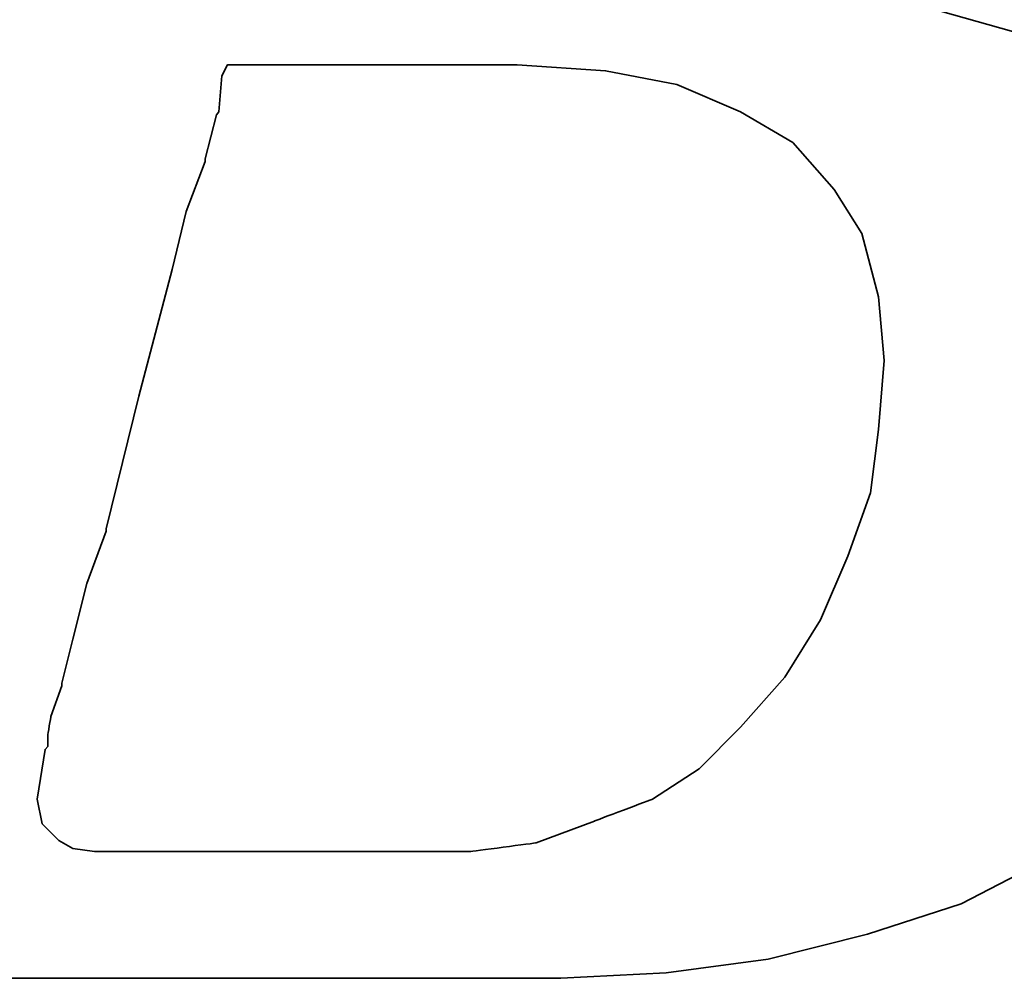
# Model space of a CAD drawing. Header units: millimetres. Extents: x 411 to 554, y 467 to 542.
# Tile 27 of 48: x 492.858 to 493.362, y 504.676 to 505.167. Entities that reach past the tile are written whole.
import ezdxf

# ---------------------------------------------------------------- set-up
doc = ezdxf.new("R2010")
doc.units = ezdxf.units.MM
doc.header["$LTSCALE"] = 0.1
doc.layers.add('DIM', color=4, linetype='CONTINUOUS')
doc.layers.add('layer 1', color=7, linetype='CONTINUOUS')

# ---------------------------------------------------------------- blocks, each defined once
blk = doc.blocks.new('TBI MOTION logo(完整正式版)')
at = {"layer": 'layer 1', "color": 22, "lineweight": 35}
for points, knots in [([(-64.65375, -6.86375), (-64.65375, -6.86375), (-64.84375, -7.29625), (-64.84375, -7.29625), (-64.84375, -7.29625), (-64.84375, -7.29625), (-64.86875, -7.34375), (-64.86875, -7.34375), (-64.86875, -7.34375), (-64.86875, -7.34375), (-64.86875, -7.36875), (-64.86875, -7.36875), (-64.86875, -7.36875), (-64.86875, -7.36875), (-65.15375, -7.65375), (-65.15375, -7.65375), (-65.15375, -7.65375), (-65.15375, -7.65375), (-65.17875, -7.65375), (-65.17875, -7.65375), (-65.17875, -7.65375), (-65.17875, -7.65375), (-65.20375, -7.67875), (-65.20375, -7.67875), (-65.20375, -7.67875), (-65.20375, -7.67875), (-65.58875, -7.87125), (-65.58875, -7.87125), (-65.58875, -7.87125), (-65.58875, -7.87125), (-65.63375, -7.87125), (-65.63375, -7.87125), (-65.63375, -7.87125), (-65.63375, -7.87125), (-65.65875, -7.89375), (-65.65875, -7.89375), (-65.65875, -7.89375), (-65.65875, -7.89375), (-66.09375, -7.94375), (-66.09375, -7.94375), (-66.09375, -7.94375), (-66.09375, -7.94375), (-66.11375, -7.94375), (-66.11375, -7.94375), (-66.11375, -7.94375), (-66.11375, -7.94375), (-66.16375, -7.94375), (-66.16375, -7.94375), (-66.16375, -7.94375), (-66.16375, -7.94375), (-66.30875, -7.94375), (-66.30875, -7.94375), (-66.30875, -7.94375), (-66.30875, -7.94375), (-66.69375, -7.94375), (-66.69375, -7.94375), (-66.69375, -7.94375), (-66.69375, -7.94375), (-67.07375, -7.94375), (-67.07375, -7.94375), (-67.07375, -7.94375), (-67.07375, -7.94375), (-67.12375, -7.94375), (-67.12375, -7.94375), (-67.12375, -7.94375), (-67.12375, -7.94375), (-67.12375, -7.96625), (-67.12375, -7.96625), (-67.12375, -7.96625), (-67.12375, -7.96625), (-67.14875, -7.99125), (-67.14875, -7.99125), (-67.14875, -7.99125), (-67.14875, -7.99125), (-67.24375, -8.34875), (-67.24375, -8.34875), (-67.24375, -8.34875), (-67.24375, -8.34875), (-67.31375, -8.68625), (-67.31375, -8.68625), (-67.31375, -8.68625), (-67.31375, -8.68625), (-67.26875, -8.68625), (-67.26875, -8.68625), (-67.26875, -8.68625), (-67.26875, -8.68625), (-67.07375, -8.68625), (-67.07375, -8.68625), (-67.07375, -8.68625), (-67.07375, -8.68625), (-66.54875, -8.68625), (-66.54875, -8.68625), (-66.54875, -8.68625), (-66.54875, -8.68625), (-65.82625, -8.68625), (-65.82625, -8.68625), (-65.82625, -8.68625), (-65.82625, -8.68625), (-65.01375, -8.68625), (-65.01375, -8.68625), (-65.01375, -8.68625), (-65.01375, -8.68625), (-64.05375, -8.68625), (-64.05375, -8.68625), (-64.05375, -8.68625), (-64.05375, -8.68625), (-62.08375, -8.68625), (-62.08375, -8.68625), (-62.08375, -8.68625), (-62.08375, -8.68625), (-60.06875, -8.68625), (-60.06875, -8.68625), (-60.06875, -8.68625), (-60.06875, -8.68625), (-59.10875, -8.68625), (-59.10875, -8.68625), (-59.10875, -8.68625), (-59.10875, -8.68625), (-58.29375, -8.68625), (-58.29375, -8.68625), (-58.29375, -8.68625), (-58.29375, -8.68625), (-57.57375, -8.68625), (-57.57375, -8.68625), (-57.57375, -8.68625), (-57.57375, -8.68625), (-57.04875, -8.68625), (-57.04875, -8.68625), (-57.04875, -8.68625), (-57.04875, -8.68625), (-56.85375, -8.68625), (-56.85375, -8.68625), (-56.85375, -8.68625), (-56.85375, -8.68625), (-56.70875, -8.68625), (-56.70875, -8.68625), (-56.70875, -8.68625), (-56.70875, -8.68625), (-56.61375, -8.68625), (-56.61375, -8.68625), (-56.61375, -8.68625), (-56.61375, -8.68625), (-56.56875, -8.68625), (-56.56875, -8.68625), (-56.56875, -8.68625), (-56.56875, -8.68625), (-55.65375, -8.63875), (-55.65375, -8.63875), (-55.65375, -8.63875), (-55.65375, -8.63875), (-54.76875, -8.51875), (-54.76875, -8.51875), (-54.76875, -8.51875), (-54.76875, -8.51875), (-53.90375, -8.30375), (-53.90375, -8.30375), (-53.90375, -8.30375), (-53.90375, -8.30375), (-53.08875, -8.03875), (-53.08875, -8.03875), (-53.08875, -8.03875), (-53.08875, -8.03875), (-52.34375, -7.65375), (-52.34375, -7.65375), (-52.34375, -7.65375), (-52.34375, -7.65375), (-51.69875, -7.29625), (-51.69875, -7.29625), (-51.69875, -7.29625), (-51.69875, -7.29625), (-51.21875, -6.91125), (-51.21875, -6.91125), (-51.21875, -6.91125), (-51.21875, -6.91125), (-50.83375, -6.50375), (-50.83375, -6.50375), (-50.83375, -6.50375), (-50.83375, -6.50375), (-50.44875, -5.94875), (-50.44875, -5.94875), (-50.44875, -5.94875), (-50.44875, -5.94875), (-50.13875, -5.30375), (-50.13875, -5.30375), (-50.13875, -5.30375), (-50.13875, -5.30375), (-49.99375, -4.65375), (-49.99375, -4.65375), (-49.99375, -4.65375), (-49.99375, -4.65375), (-49.92375, -3.98375), (-49.92375, -3.98375), (-49.92375, -3.98375), (-49.92375, -3.98375), (-49.99375, -3.19374), (-49.99375, -3.19374), (-49.99375, -3.19374), (-49.99375, -3.19374), (-50.23374, -2.44874), (-50.23374, -2.44874), (-50.23374, -2.44874), (-50.23374, -2.44874), (-50.59375, -1.87374), (-50.59375, -1.87374), (-50.59375, -1.87374), (-50.59375, -1.87374), (-51.09875, -1.31874), (-51.09875, -1.31874), (-51.09875, -1.31874), (-51.09875, -1.31874), (-51.74375, -0.81875), (-51.74375, -0.81875), (-51.74375, -0.81875), (-51.74375, -0.81875), (-52.53875, -0.48125), (-52.53875, -0.48125), (-52.53875, -0.48125), (-52.53875, -0.48125), (-53.47375, -0.21875), (-53.47375, -0.21875), (-53.47375, -0.21875), (-53.47375, -0.21875), (-54.52875, -0.04874), (-54.52875, -0.04874), (-54.52875, -0.04874), (-54.52875, -0.04874), (-55.65375, 0.12125), (-55.65375, 0.12125), (-55.65375, 0.12125), (-55.65375, 0.12125), (-54.50375, 0.28624), (-54.50375, 0.28624), (-54.50375, 0.28624), (-54.50375, 0.28624), (-53.83375, 0.38124), (-53.83375, 0.38124), (-53.83375, 0.38124), (-53.83375, 0.38124), (-53.18375, 0.50125), (-53.18375, 0.50125), (-53.18375, 0.50125), (-53.18375, 0.50125), (-52.55875, 0.66874), (-52.55875, 0.66874), (-52.55875, 0.66874), (-52.55875, 0.66874), (-52.03375, 0.86124), (-52.03375, 0.86124), (-52.03375, 0.86124), (-52.03375, 0.86124), (-51.50374, 1.03124), (-51.50374, 1.03124), (-51.50374, 1.03124), (-51.50374, 1.03124), (-51.09875, 1.27125), (-51.09875, 1.27125), (-51.09875, 1.27125), (-51.09875, 1.27125), (-50.71375, 1.48624), (-50.71375, 1.48624), (-50.71375, 1.48624), (-50.71375, 1.48624), (-50.37625, 1.77625), (-50.37625, 1.77625), (-50.37625, 1.77625), (-50.37625, 1.77625), (-49.82375, 2.37625), (-49.82375, 2.37625), (-49.82375, 2.37625), (-49.82375, 2.37625), (-49.41875, 2.99625), (-49.41875, 2.99625), (-49.41875, 2.99625), (-49.41875, 2.99625), (-49.22375, 3.76625), (-49.22375, 3.76625), (-49.22375, 3.76625), (-49.22375, 3.76625), (-49.15375, 4.50874), (-49.15375, 4.50874), (-49.15375, 4.50874), (-49.15375, 4.50874), (-49.20375, 5.25125), (-49.20375, 5.25125), (-49.20375, 5.25125), (-49.20375, 5.25125), (-49.41875, 5.92625), (-49.41875, 5.92625), (-49.41875, 5.92625), (-49.41875, 5.92625), (-49.77875, 6.47625), (-49.77875, 6.47625), (-49.77875, 6.47625), (-49.77875, 6.47625), (-50.33125, 7.02624), (-50.33125, 7.02624), (-50.33125, 7.02624), (-50.33125, 7.02624), (-51.00125, 7.43625), (-51.00125, 7.43625), (-51.00125, 7.43625), (-51.00125, 7.43625), (-51.79375, 7.72625), (-51.79375, 7.72625), (-51.79375, 7.72625), (-51.79375, 7.72625), (-52.72875, 7.89124), (-52.72875, 7.89124), (-52.72875, 7.89124), (-52.72875, 7.89124), (-53.83375, 7.98625), (-53.83375, 7.98625), (-53.83375, 7.98625), (-53.83375, 7.98625), (-53.92875, 7.98625), (-53.92875, 7.98625), (-53.92875, 7.98625), (-53.92875, 7.98625), (-54.26375, 7.98625), (-54.26375, 7.98625), (-54.26375, 7.98625), (-54.26375, 7.98625), (-54.74375, 7.98625), (-54.74375, 7.98625), (-54.74375, 7.98625), (-54.74375, 7.98625), (-55.36875, 7.98625), (-55.36875, 7.98625), (-55.36875, 7.98625), (-55.36875, 7.98625), (-56.13375, 7.98625), (-56.13375, 7.98625), (-56.13375, 7.98625), (-56.13375, 7.98625), (-56.94875, 7.98625), (-56.94875, 7.98625), (-56.94875, 7.98625), (-56.94875, 7.98625), (-58.77625, 7.98625), (-58.77625, 7.98625), (-58.77625, 7.98625), (-58.77625, 7.98625), (-60.59875, 7.98625), (-60.59875, 7.98625), (-60.59875, 7.98625), (-60.59875, 7.98625), (-61.41375, 7.98625), (-61.41375, 7.98625), (-61.41375, 7.98625), (-61.41375, 7.98625), (-62.17875, 7.98625), (-62.17875, 7.98625), (-62.17875, 7.98625), (-62.17875, 7.98625), (-62.80375, 7.98625), (-62.80375, 7.98625), (-62.80375, 7.98625), (-62.80375, 7.98625), (-63.30625, 7.98625), (-63.30625, 7.98625), (-63.30625, 7.98625), (-63.30625, 7.98625), (-63.57375, 7.98625), (-63.57375, 7.98625), (-63.57375, 7.98625), (-63.57375, 7.98625), (-63.57375, 7.96375), (-63.57375, 7.96375), (-63.57375, 7.96375), (-63.57375, 7.96375), (-63.59875, 7.94125), (-63.59875, 7.94125), (-63.59875, 7.94125), (-63.59875, 7.94125), (-63.69375, 7.55625), (-63.69375, 7.55625), (-63.69375, 7.55625), (-63.69375, 7.55625), (-63.76375, 7.24624), (-63.76375, 7.24624), (-63.76375, 7.24624), (-63.76375, 7.24624), (-63.23875, 7.24624), (-63.23875, 7.24624), (-63.23875, 7.24624), (-63.23875, 7.24624), (-62.75875, 7.24624), (-62.75875, 7.24624), (-62.75875, 7.24624), (-62.75875, 7.24624), (-62.61125, 7.24624), (-62.61125, 7.24624), (-62.61125, 7.24624), (-62.61125, 7.24624), (-62.56625, 7.24624), (-62.56625, 7.24624), (-62.56625, 7.24624), (-62.56625, 7.24624), (-62.22875, 7.24624), (-62.22875, 7.24624), (-62.22875, 7.24624), (-62.22875, 7.24624), (-62.20375, 7.24624), (-62.20375, 7.24624), (-62.20375, 7.24624), (-62.20375, 7.24624), (-62.17875, 7.21875), (-62.17875, 7.21875), (-62.17875, 7.21875), (-62.17875, 7.21875), (-61.96375, 7.17125), (-61.96375, 7.17125), (-61.96375, 7.17125), (-61.96375, 7.17125), (-61.72375, 7.12624), (-61.72375, 7.12624), (-61.72375, 7.12624), (-61.72375, 7.12624), (-61.70375, 7.12624), (-61.70375, 7.12624), (-61.70375, 7.12624), (-61.70375, 7.12624), (-61.55875, 7.07624), (-61.55875, 7.07624), (-61.55875, 7.07624), (-61.55875, 7.07624), (-61.50875, 7.07624), (-61.50875, 7.07624), (-61.50875, 7.07624), (-61.50875, 7.07624), (-61.48375, 7.02624), (-61.48375, 7.02624), (-61.48375, 7.02624), (-61.48375, 7.02624), (-61.31875, 6.83375), (-61.31875, 6.83375), (-61.31875, 6.83375), (-61.31875, 6.83375), (-61.29375, 6.81125), (-61.29375, 6.81125), (-61.29375, 6.81125), (-61.29375, 6.81125), (-61.29375, 6.78625), (-61.29375, 6.78625), (-61.29375, 6.78625), (-61.29375, 6.78625), (-61.19875, 6.50124), (-61.19875, 6.50124), (-61.19875, 6.50124), (-61.19875, 6.50124), (-61.17375, 6.45124), (-61.17375, 6.45124), (-61.17375, 6.45124), (-61.17375, 6.45124), (-61.19875, 6.40625), (-61.19875, 6.40625), (-61.19875, 6.40625), (-61.19875, 6.40625), (-61.26875, 5.99624), (-61.26875, 5.99624), (-61.26875, 5.99624), (-61.26875, 5.99624), (-61.26875, 5.85125), (-61.26875, 5.85125), (-61.26875, 5.85125), (-61.26875, 5.85125), (-61.26875, 5.82625), (-61.26875, 5.82625), (-61.26875, 5.82625), (-61.26875, 5.82625), (-61.29375, 5.80625), (-61.29375, 5.80625), (-61.29375, 5.80625), (-61.29375, 5.80625), (-61.34125, 5.66125), (-61.34125, 5.66125), (-61.34125, 5.66125), (-61.34125, 5.66125), (-61.41375, 5.44625), (-61.41375, 5.44625), (-61.41375, 5.44625), (-61.41375, 5.44625), (-61.48375, 5.15625), (-61.48375, 5.15625), (-61.48375, 5.15625), (-61.48375, 5.15625), (-61.58375, 4.82124), (-61.58375, 4.82124), (-61.58375, 4.82124), (-61.58375, 4.82124), (-61.79875, 4.00375), (-61.79875, 4.00375), (-61.79875, 4.00375), (-61.79875, 4.00375), (-62.05875, 2.99625), (-62.05875, 2.99625), (-62.05875, 2.99625), (-62.05875, 2.99625), (-62.34875, 1.91625), (-62.34875, 1.91625), (-62.34875, 1.91625), (-62.34875, 1.91625), (-62.97375, -0.41124), (-62.97375, -0.41124), (-62.97375, -0.41124), (-62.97375, -0.41124), (-63.59875, -2.75875), (-63.59875, -2.75875), (-63.59875, -2.75875), (-63.59875, -2.75875), (-63.88375, -3.86374), (-63.88375, -3.86374), (-63.88375, -3.86374), (-63.88375, -3.86374), (-64.14875, -4.82374), (-64.14875, -4.82374), (-64.14875, -4.82374), (-64.14875, -4.82374), (-64.36375, -5.64125), (-64.36375, -5.64125), (-64.36375, -5.64125), (-64.36375, -5.64125), (-64.43625, -5.97625), (-64.43625, -5.97625), (-64.43625, -5.97625), (-64.43625, -5.97625), (-64.50875, -6.28625), (-64.50875, -6.28625), (-64.50875, -6.28625), (-64.50875, -6.28625), (-64.50875, -6.30875), (-64.50875, -6.30875), (-64.50875, -6.30875), (-64.50875, -6.30875), (-64.57875, -6.50375), (-64.57875, -6.50375), (-64.57875, -6.50375), (-64.57875, -6.50375), (-64.62875, -6.69625), (-64.62875, -6.69625), (-64.62875, -6.69625), (-64.62875, -6.69625), (-64.62875, -6.76875), (-64.62875, -6.76875), (-64.62875, -6.76875), (-64.62875, -6.76875), (-64.62875, -6.81375), (-64.62875, -6.81375), (-64.62875, -6.81375), (-64.62875, -6.81375), (-64.62875, -6.83875), (-64.62875, -6.83875), (-64.62875, -6.83875), (-64.62875, -6.83875), (-64.65375, -6.86375), (-64.65375, -6.86375)], [0, 0, 0, 0, 0.0071942, 0.0071942, 0.0071942, 0.0071943, 0.0143885, 0.0143885, 0.0143885, 0.0143885, 0.0215827, 0.0215827, 0.0215827, 0.0215827, 0.028777, 0.028777, 0.028777, 0.028777, 0.0359712, 0.0359712, 0.0359712, 0.0359712, 0.0431655, 0.0431655, 0.0431655, 0.0431655, 0.0503597, 0.0503597, 0.0503597, 0.0503597, 0.057554, 0.057554, 0.057554, 0.057554, 0.0647482, 0.0647482, 0.0647482, 0.0647482, 0.0719424, 0.0719424, 0.0719424, 0.0719425, 0.0791367, 0.0791367, 0.0791367, 0.0791367, 0.0863309, 0.0863309, 0.0863309, 0.0863309, 0.0935252, 0.0935252, 0.0935252, 0.0935252, 0.1007194, 0.1007194, 0.1007194, 0.1007194, 0.1079137, 0.1079137, 0.1079137, 0.1079137, 0.1151079, 0.1151079, 0.1151079, 0.1151079, 0.1223022, 0.1223022, 0.1223022, 0.1223022, 0.1294964, 0.1294964, 0.1294964, 0.1294964, 0.1366906, 0.1366906, 0.1366906, 0.1366907, 0.1438849, 0.1438849, 0.1438849, 0.1438849, 0.1510791, 0.1510791, 0.1510791, 0.1510791, 0.1582734, 0.1582734, 0.1582734, 0.1582734, 0.1654676, 0.1654676, 0.1654676, 0.1654676, 0.1726619, 0.1726619, 0.1726619, 0.1726619, 0.1798561, 0.1798561, 0.1798561, 0.1798561, 0.1870504, 0.1870504, 0.1870504, 0.1870504, 0.1942446, 0.1942446, 0.1942446, 0.1942446, 0.2014388, 0.2014388, 0.2014388, 0.2014389, 0.2086331, 0.2086331, 0.2086331, 0.2086331, 0.2158273, 0.2158273, 0.2158273, 0.2158273, 0.2230216, 0.2230216, 0.2230216, 0.2230216, 0.2302158, 0.2302158, 0.2302158, 0.2302158, 0.2374101, 0.2374101, 0.2374101, 0.2374101, 0.2446043, 0.2446043, 0.2446043, 0.2446043, 0.2517986, 0.2517986, 0.2517986, 0.2517986, 0.2589928, 0.2589928, 0.2589928, 0.2589928, 0.2661871, 0.2661871, 0.2661871, 0.2661871, 0.2733813, 0.2733813, 0.2733813, 0.2733813, 0.2805755, 0.2805755, 0.2805755, 0.2805755, 0.2877698, 0.2877698, 0.2877698, 0.2877698, 0.294964, 0.294964, 0.294964, 0.294964, 0.3021583, 0.3021583, 0.3021583, 0.3021583, 0.3093525, 0.3093525, 0.3093525, 0.3093525, 0.3165468, 0.3165468, 0.3165468, 0.3165468, 0.323741, 0.323741, 0.323741, 0.323741, 0.3309353, 0.3309353, 0.3309353, 0.3309353, 0.3381295, 0.3381295, 0.3381295, 0.3381295, 0.3453237, 0.3453237, 0.3453237, 0.3453238, 0.352518, 0.352518, 0.352518, 0.352518, 0.3597122, 0.3597122, 0.3597122, 0.3597122, 0.3669065, 0.3669065, 0.3669065, 0.3669065, 0.3741007, 0.3741007, 0.3741007, 0.3741007, 0.381295, 0.381295, 0.381295, 0.381295, 0.3884892, 0.3884892, 0.3884892, 0.3884892, 0.3956835, 0.3956835, 0.3956835, 0.3956835, 0.4028777, 0.4028777, 0.4028777, 0.4028777, 0.4100719, 0.4100719, 0.4100719, 0.410072, 0.4172662, 0.4172662, 0.4172662, 0.4172662, 0.4244604, 0.4244604, 0.4244604, 0.4244604, 0.4316547, 0.4316547, 0.4316547, 0.4316547, 0.4388489, 0.4388489, 0.4388489, 0.4388489, 0.4460432, 0.4460432, 0.4460432, 0.4460432, 0.4532374, 0.4532374, 0.4532374, 0.4532374, 0.4604317, 0.4604317, 0.4604317, 0.4604317, 0.4676259, 0.4676259, 0.4676259, 0.4676259, 0.4748201, 0.4748201, 0.4748201, 0.4748202, 0.4820144, 0.4820144, 0.4820144, 0.4820144, 0.4892086, 0.4892086, 0.4892086, 0.4892086, 0.4964029, 0.4964029, 0.4964029, 0.4964029, 0.5035971, 0.5035971, 0.5035971, 0.5035971, 0.5107914, 0.5107914, 0.5107914, 0.5107914, 0.5179856, 0.5179856, 0.5179856, 0.5179856, 0.5251799, 0.5251799, 0.5251799, 0.5251799, 0.5323741, 0.5323741, 0.5323741, 0.5323741, 0.5395683, 0.5395683, 0.5395683, 0.5395684, 0.5467626, 0.5467626, 0.5467626, 0.5467626, 0.5539568, 0.5539568, 0.5539568, 0.5539568, 0.5611511, 0.5611511, 0.5611511, 0.5611511, 0.5683453, 0.5683453, 0.5683453, 0.5683453, 0.5755396, 0.5755396, 0.5755396, 0.5755396, 0.5827338, 0.5827338, 0.5827338, 0.5827338, 0.5899281, 0.5899281, 0.5899281, 0.5899281, 0.5971223, 0.5971223, 0.5971223, 0.5971223, 0.6043165, 0.6043165, 0.6043165, 0.6043166, 0.6115108, 0.6115108, 0.6115108, 0.6115108, 0.618705, 0.618705, 0.618705, 0.618705, 0.6258993, 0.6258993, 0.6258993, 0.6258993, 0.6330935, 0.6330935, 0.6330935, 0.6330935, 0.6402878, 0.6402878, 0.6402878, 0.6402878, 0.647482, 0.647482, 0.647482, 0.647482, 0.6546763, 0.6546763, 0.6546763, 0.6546763, 0.6618705, 0.6618705, 0.6618705, 0.6618705, 0.6690647, 0.6690647, 0.6690647, 0.6690648, 0.676259, 0.676259, 0.676259, 0.676259, 0.6834532, 0.6834532, 0.6834532, 0.6834532, 0.6906475, 0.6906475, 0.6906475, 0.6906475, 0.6978417, 0.6978417, 0.6978417, 0.6978417, 0.705036, 0.705036, 0.705036, 0.705036, 0.7122302, 0.7122302, 0.7122302, 0.7122302, 0.7194245, 0.7194245, 0.7194245, 0.7194245, 0.7266187, 0.7266187, 0.7266187, 0.7266187, 0.7338129, 0.7338129, 0.7338129, 0.733813, 0.7410072, 0.7410072, 0.7410072, 0.7410072, 0.7482014, 0.7482014, 0.7482014, 0.7482014, 0.7553957, 0.7553957, 0.7553957, 0.7553957, 0.7625899, 0.7625899, 0.7625899, 0.7625899, 0.7697842, 0.7697842, 0.7697842, 0.7697842, 0.7769784, 0.7769784, 0.7769784, 0.7769784, 0.7841727, 0.7841727, 0.7841727, 0.7841727, 0.7913669, 0.7913669, 0.7913669, 0.7913669, 0.7985612, 0.7985612, 0.7985612, 0.7985612, 0.8057554, 0.8057554, 0.8057554, 0.8057554, 0.8129496, 0.8129496, 0.8129496, 0.8129497, 0.8201439, 0.8201439, 0.8201439, 0.8201439, 0.8273381, 0.8273381, 0.8273381, 0.8273381, 0.8345324, 0.8345324, 0.8345324, 0.8345324, 0.8417266, 0.8417266, 0.8417266, 0.8417266, 0.8489209, 0.8489209, 0.8489209, 0.8489209, 0.8561151, 0.8561151, 0.8561151, 0.8561151, 0.8633094, 0.8633094, 0.8633094, 0.8633094, 0.8705036, 0.8705036, 0.8705036, 0.8705036, 0.8776978, 0.8776978, 0.8776978, 0.8776979, 0.8848921, 0.8848921, 0.8848921, 0.8848921, 0.8920863, 0.8920863, 0.8920863, 0.8920863, 0.8992806, 0.8992806, 0.8992806, 0.8992806, 0.9064748, 0.9064748, 0.9064748, 0.9064748, 0.9136691, 0.9136691, 0.9136691, 0.9136691, 0.9208633, 0.9208633, 0.9208633, 0.9208633, 0.9280576, 0.9280576, 0.9280576, 0.9280576, 0.9352518, 0.9352518, 0.9352518, 0.9352518, 0.942446, 0.942446, 0.942446, 0.9424461, 0.9496403, 0.9496403, 0.9496403, 0.9496403, 0.9568345, 0.9568345, 0.9568345, 0.9568345, 0.9640288, 0.9640288, 0.9640288, 0.9640288, 0.971223, 0.971223, 0.971223, 0.971223, 0.9784173, 0.9784173, 0.9784173, 0.9784173, 0.9856115, 0.9856115, 0.9856115, 0.9856115, 0.9928058, 0.9928058, 0.9928058, 0.9928058, 1, 1, 1, 1]), ([(-61.03125, -6.57375), (-61.03125, -6.57375), (-61.03125, -6.67125), (-61.03125, -6.67125), (-61.03125, -6.67125), (-61.03125, -6.67125), (-61.05375, -6.69625), (-61.05375, -6.69625), (-61.05375, -6.69625), (-61.05375, -6.69625), (-61.12375, -7.12875), (-61.12375, -7.12875), (-61.12375, -7.12875), (-61.12375, -7.12875), (-61.07875, -7.34375), (-61.07875, -7.34375), (-61.07875, -7.34375), (-61.07875, -7.34375), (-60.93375, -7.48875), (-60.93375, -7.48875), (-60.93375, -7.48875), (-60.93375, -7.48875), (-60.81375, -7.55625), (-60.81375, -7.55625), (-60.81375, -7.55625), (-60.81375, -7.55625), (-60.62375, -7.58375), (-60.62375, -7.58375), (-60.62375, -7.58375), (-60.62375, -7.58375), (-60.30875, -7.58375), (-60.30875, -7.58375), (-60.30875, -7.58375), (-60.30875, -7.58375), (-59.97375, -7.58375), (-59.97375, -7.58375), (-59.97375, -7.58375), (-59.97375, -7.58375), (-59.87875, -7.58375), (-59.87875, -7.58375), (-59.87875, -7.58375), (-59.87875, -7.58375), (-59.63625, -7.58375), (-59.63625, -7.58375), (-59.63625, -7.58375), (-59.63625, -7.58375), (-58.96875, -7.58375), (-58.96875, -7.58375), (-58.96875, -7.58375), (-58.96875, -7.58375), (-58.29375, -7.58375), (-58.29375, -7.58375), (-58.29375, -7.58375), (-58.29375, -7.58375), (-58.05375, -7.58375), (-58.05375, -7.58375), (-58.05375, -7.58375), (-58.05375, -7.58375), (-57.98375, -7.58375), (-57.98375, -7.58375), (-57.98375, -7.58375), (-57.98375, -7.58375), (-57.35875, -7.58375), (-57.35875, -7.58375), (-57.35875, -7.58375), (-57.35875, -7.58375), (-56.78375, -7.50875), (-56.78375, -7.50875), (-56.78375, -7.50875), (-56.78375, -7.50875), (-56.27875, -7.31875), (-56.27875, -7.31875), (-56.27875, -7.31875), (-56.27875, -7.31875), (-55.77375, -7.12875), (-55.77375, -7.12875), (-55.77375, -7.12875), (-55.77375, -7.12875), (-55.36875, -6.86375), (-55.36875, -6.86375), (-55.36875, -6.86375), (-55.36875, -6.86375), (-55.00875, -6.50375), (-55.00875, -6.50375), (-55.00875, -6.50375), (-55.00875, -6.50375), (-54.62375, -6.06875), (-54.62375, -6.06875), (-54.62375, -6.06875), (-54.62375, -6.06875), (-54.31375, -5.56875), (-54.31375, -5.56875), (-54.31375, -5.56875), (-54.31375, -5.56875), (-54.07375, -5.01625), (-54.07375, -5.01625), (-54.07375, -5.01625), (-54.07375, -5.01625), (-53.87875, -4.46374), (-53.87875, -4.46374), (-53.87875, -4.46374), (-53.87875, -4.46374), (-53.80875, -3.91375), (-53.80875, -3.91375), (-53.80875, -3.91375), (-53.80875, -3.91375), (-53.75875, -3.31375), (-53.75875, -3.31375), (-53.75875, -3.31375), (-53.75875, -3.31375), (-53.80875, -2.75875), (-53.80875, -2.75875), (-53.80875, -2.75875), (-53.80875, -2.75875), (-53.95375, -2.20875), (-53.95375, -2.20875), (-53.95375, -2.20875), (-53.95375, -2.20875), (-54.19375, -1.82625), (-54.19375, -1.82625), (-54.19375, -1.82625), (-54.19375, -1.82625), (-54.55375, -1.41875), (-54.55375, -1.41875), (-54.55375, -1.41875), (-54.55375, -1.41875), (-55.00875, -1.15125), (-55.00875, -1.15125), (-55.00875, -1.15125), (-55.00875, -1.15125), (-55.56125, -0.91375), (-55.56125, -0.91375), (-55.56125, -0.91375), (-55.56125, -0.91375), (-56.18125, -0.79375), (-56.18125, -0.79375), (-56.18125, -0.79375), (-56.18125, -0.79375), (-56.94875, -0.74374), (-56.94875, -0.74374), (-56.94875, -0.74374), (-56.94875, -0.74374), (-56.99875, -0.74374), (-56.99875, -0.74374), (-56.99875, -0.74374), (-56.99875, -0.74374), (-57.09375, -0.74374), (-57.09375, -0.74374), (-57.09375, -0.74374), (-57.09375, -0.74374), (-57.38375, -0.74374), (-57.38375, -0.74374), (-57.38375, -0.74374), (-57.38375, -0.74374), (-57.76875, -0.74374), (-57.76875, -0.74374), (-57.76875, -0.74374), (-57.76875, -0.74374), (-58.24625, -0.74374), (-58.24625, -0.74374), (-58.24625, -0.74374), (-58.24625, -0.74374), (-58.72875, -0.74374), (-58.72875, -0.74374), (-58.72875, -0.74374), (-58.72875, -0.74374), (-59.20875, -0.74374), (-59.20875, -0.74374), (-59.20875, -0.74374), (-59.20875, -0.74374), (-59.46875, -0.74374), (-59.46875, -0.74374), (-59.46875, -0.74374), (-59.46875, -0.74374), (-59.51625, -0.83875), (-59.51625, -0.83875), (-59.51625, -0.83875), (-59.51625, -0.83875), (-59.54375, -1.15125), (-59.54375, -1.15125), (-59.54375, -1.15125), (-59.54375, -1.15125), (-59.56375, -1.17874), (-59.56375, -1.17874), (-59.56375, -1.17874), (-59.56375, -1.17874), (-59.66375, -1.55875), (-59.66375, -1.55875), (-59.66375, -1.55875), (-59.66375, -1.55875), (-59.66375, -1.58375), (-59.66375, -1.58375), (-59.66375, -1.58375), (-59.66375, -1.58375), (-59.82875, -2.01874), (-59.82875, -2.01874), (-59.82875, -2.01874), (-59.82875, -2.01874), (-59.94875, -2.52125), (-59.94875, -2.52125), (-59.94875, -2.52125), (-59.94875, -2.52125), (-60.23875, -3.62375), (-60.23875, -3.62375), (-60.23875, -3.62375), (-60.23875, -3.62375), (-60.52375, -4.77624), (-60.52375, -4.77624), (-60.52375, -4.77624), (-60.52375, -4.77624), (-60.52375, -4.79874), (-60.52375, -4.79874), (-60.52375, -4.79874), (-60.52375, -4.79874), (-60.69125, -5.25375), (-60.69125, -5.25375), (-60.69125, -5.25375), (-60.69125, -5.25375), (-60.81375, -5.73625), (-60.81375, -5.73625), (-60.81375, -5.73625), (-60.81375, -5.73625), (-60.90875, -6.11875), (-60.90875, -6.11875), (-60.90875, -6.11875), (-60.90875, -6.11875), (-60.90875, -6.14375), (-60.90875, -6.14375), (-60.90875, -6.14375), (-60.90875, -6.14375), (-61.00375, -6.40875), (-61.00375, -6.40875), (-61.00375, -6.40875), (-61.00375, -6.40875), (-61.03125, -6.57375), (-61.03125, -6.57375)], [0, 0, 0, 0, 0.0169492, 0.0169492, 0.0169492, 0.0169492, 0.0338983, 0.0338983, 0.0338983, 0.0338983, 0.0508475, 0.0508475, 0.0508475, 0.0508475, 0.0677966, 0.0677966, 0.0677966, 0.0677966, 0.0847458, 0.0847458, 0.0847458, 0.0847458, 0.1016949, 0.1016949, 0.1016949, 0.1016949, 0.1186441, 0.1186441, 0.1186441, 0.1186441, 0.1355932, 0.1355932, 0.1355932, 0.1355932, 0.1525424, 0.1525424, 0.1525424, 0.1525424, 0.1694915, 0.1694915, 0.1694915, 0.1694915, 0.1864407, 0.1864407, 0.1864407, 0.1864407, 0.2033898, 0.2033898, 0.2033898, 0.2033898, 0.220339, 0.220339, 0.220339, 0.220339, 0.2372881, 0.2372881, 0.2372881, 0.2372881, 0.2542373, 0.2542373, 0.2542373, 0.2542373, 0.2711864, 0.2711864, 0.2711864, 0.2711865, 0.2881356, 0.2881356, 0.2881356, 0.2881356, 0.3050847, 0.3050847, 0.3050847, 0.3050848, 0.3220339, 0.3220339, 0.3220339, 0.3220339, 0.3389831, 0.3389831, 0.3389831, 0.3389831, 0.3559322, 0.3559322, 0.3559322, 0.3559322, 0.3728814, 0.3728814, 0.3728814, 0.3728814, 0.3898305, 0.3898305, 0.3898305, 0.3898305, 0.4067797, 0.4067797, 0.4067797, 0.4067797, 0.4237288, 0.4237288, 0.4237288, 0.4237288, 0.440678, 0.440678, 0.440678, 0.440678, 0.4576271, 0.4576271, 0.4576271, 0.4576271, 0.4745763, 0.4745763, 0.4745763, 0.4745763, 0.4915254, 0.4915254, 0.4915254, 0.4915254, 0.5084746, 0.5084746, 0.5084746, 0.5084746, 0.5254237, 0.5254237, 0.5254237, 0.5254237, 0.5423729, 0.5423729, 0.5423729, 0.5423729, 0.559322, 0.559322, 0.559322, 0.559322, 0.5762712, 0.5762712, 0.5762712, 0.5762712, 0.5932203, 0.5932203, 0.5932203, 0.5932203, 0.6101695, 0.6101695, 0.6101695, 0.6101695, 0.6271186, 0.6271186, 0.6271186, 0.6271187, 0.6440678, 0.6440678, 0.6440678, 0.6440678, 0.6610169, 0.6610169, 0.6610169, 0.661017, 0.6779661, 0.6779661, 0.6779661, 0.6779661, 0.6949153, 0.6949153, 0.6949153, 0.6949153, 0.7118644, 0.7118644, 0.7118644, 0.7118644, 0.7288136, 0.7288136, 0.7288136, 0.7288136, 0.7457627, 0.7457627, 0.7457627, 0.7457627, 0.7627119, 0.7627119, 0.7627119, 0.7627119, 0.779661, 0.779661, 0.779661, 0.779661, 0.7966102, 0.7966102, 0.7966102, 0.7966102, 0.8135593, 0.8135593, 0.8135593, 0.8135593, 0.8305085, 0.8305085, 0.8305085, 0.8305085, 0.8474576, 0.8474576, 0.8474576, 0.8474576, 0.8644068, 0.8644068, 0.8644068, 0.8644068, 0.8813559, 0.8813559, 0.8813559, 0.8813559, 0.8983051, 0.8983051, 0.8983051, 0.8983051, 0.9152542, 0.9152542, 0.9152542, 0.9152542, 0.9322034, 0.9322034, 0.9322034, 0.9322034, 0.9491525, 0.9491525, 0.9491525, 0.9491526, 0.9661017, 0.9661017, 0.9661017, 0.9661017, 0.9830508, 0.9830508, 0.9830508, 0.9830509, 1, 1, 1, 1])]:
    blk.add_open_spline(points, degree=3, knots=knots, dxfattribs=at)

msp = doc.modelspace()

# ---------------------------------------------------------------- block references
at = {"layer": 'DIM', "color": 7, "xscale": 0.0588462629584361, "yscale": 0.0588462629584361, "zscale": 0.0588462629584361}
msp.add_blockref('TBI MOTION logo(完整正式版)', (496.46382, 505.18764), dxfattribs=at)

doc.saveas('drawing.dxf')
